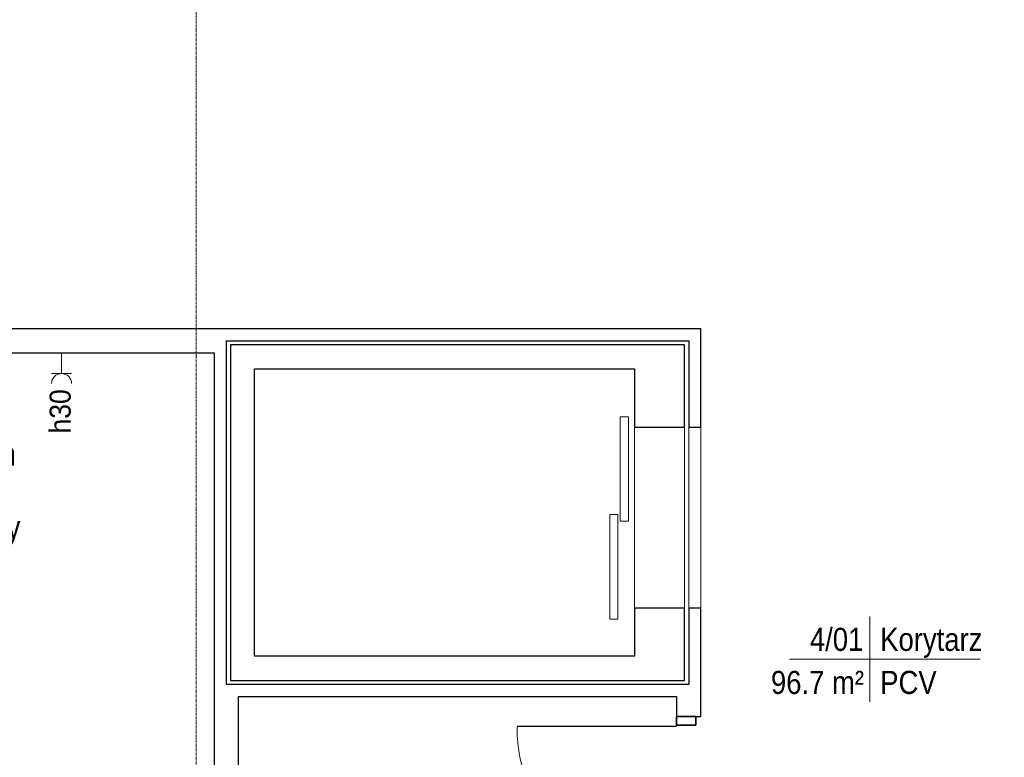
# Model space of a CAD drawing. Header units: millimetres. Extents: x -2286 to 43533, y -13832 to 14981.
# Tile 31 of 77: x 8005 to 12904, y 1093 to 4764. Entities that reach past the tile are written whole.
import ezdxf

# ---------------------------------------------------------------- set-up
doc = ezdxf.new("R2010")
doc.units = ezdxf.units.MM
doc.linetypes.add('Oś', pattern=[22.225, 12.7, -3.175, 3.175, -3.175])
for name, color, linetype, lineweight in [('A-AREA-IDEN', 2, 'Continuous', 18), ('A-DETL-GENF', 92, 'Continuous', 18), ('A-DETL-MEDM', 33, 'Continuous', 35), ('A-DETL-THIN', 151, 'Continuous', 18), ('A-DOOR', 31, 'Continuous', 25), ('A-DOOR-HDLN', 31, 'Continuous', 25), ('A-WALL', 113, 'Continuous', 25), ('E-ELE-QPM-IDEN', 2, 'Continuous', 18), ('E-ELEC-EQPM', 71, 'Continuous', 18), ('S-GRID', 1, 'Continuous', 18)]:
    doc.layers.add(name, color=color, linetype=linetype, lineweight=lineweight)
doc.styles.add('Arial_11', font='arial.ttf', dxfattribs={"width": 0.9, "height": 105})
doc.styles.add('Arial_4', font='arial.ttf', dxfattribs={"width": 0.85, "height": 115})

# ---------------------------------------------------------------- blocks, each defined once
blk = doc.blocks.new('OTWOR_DRZWIOWY_NIEZABUDOWANY - 90x205-1366424-4_piętro II PT - projektowany')
at = {"layer": 'A-DOOR-HDLN', "lineweight": 18}
for p, q in [((-450, 125), (450, 125)), ((-450, -125), (450, -125))]:
    blk.add_line(p, q, dxfattribs=at)
blk = doc.blocks.new('OTWOR_DRZWIOWY_NIEZABUDOWANY - 90x205-1366496-4_piętro II PT - projektowany')
at = {"layer": 'A-DOOR-HDLN', "lineweight": 18}
for p, q in [((-450, 30), (450, 30)), ((-450, -30), (450, -30))]:
    blk.add_line(p, q, dxfattribs=at)
blk = doc.blocks.new('DRZWI 1S - PPOŻ - Drzwi 80 - EI30 łazienkowe-1451273-4_piętro II PT - projektowany')
at = {"layer": 'A-DETL-GENF'}
for p, q in [((-450, 60), (-450, -35)), ((-407, 60), (-450, 60)), ((-407, -35), (-407, 60)), ((450, 60), (407, 60)), ((407, 60), (407, -35)), ((450, -35), (450, 60)), ((-450, -35), (-407, -35)), ((407, -35), (450, -35))]:
    blk.add_line(p, q, dxfattribs=at)
at = {"layer": 'A-DETL-MEDM'}
for p, q in [((-407, 60), (-450, 60)), ((-450, 60), (-450, -35)), ((-407, -35), (-407, 60)), ((407, -35), (407, 60)), ((407, 60), (450, 60)), ((450, 60), (450, -35)), ((-450, -35), (-407, -35)), ((450, -35), (407, -35))]:
    blk.add_line(p, q, dxfattribs=at)
at = {"layer": 'A-DOOR'}
blk.add_line((400, 60), (400, 853.9), dxfattribs=at)
at = {"layer": 'A-DOOR', "lineweight": 18}
blk.add_line((0, 285), (0, -285), dxfattribs=at)
blk.add_arc((400, 53.9), 800, 90, 179.5605, dxfattribs=at)
blk = doc.blocks.new('gniazdo elektryczne pojedyncze - 30-1470339-4_piętro II PT - projektowany')
at = {"layer": 'E-ELEC-EQPM'}
for p, q in [((175, 163.3), (75, 163.3)), ((125, 163.3), (125, 60))]:
    blk.add_line(p, q, dxfattribs=at)
blk.add_arc((125, 213.3), 50, 180, 0, dxfattribs=at)
blk = doc.blocks.new('METKA_POMIESZCZENIA1 - Rozbudowana - bez ramki-1409110-4_piętro II PT - projektowany')
at = {"layer": 'A-AREA-IDEN'}
for p, q in [((0, 4.25), (0, 0)), ((-8, 0), (11, 0)), ((0, 0), (0, -4.25))]:
    blk.add_line(p, q, dxfattribs=at)

msp = doc.modelspace()

# ---------------------------------------------------------------- linework, layer by layer
at = {"layer": 'A-DETL-THIN'}
for p, q in [((10993.3, 2787.8), (11033.3, 2787.8)), ((10993.3, 2267.8), (10993.3, 2787.8)), ((11033.3, 2787.8), (11033.3, 2267.8)), ((10940.8, 2301.3), (10940.8, 1781.3)), ((10980.8, 2301.3), (10940.8, 2301.3)), ((10980.8, 1781.3), (10980.8, 2301.3)), ((11033.3, 2267.8), (10993.3, 2267.8)), ((10940.8, 1781.3), (10980.8, 1781.3))]:
    msp.add_line(p, q, dxfattribs=at)
at = {"layer": 'A-WALL'}
for p, q in [((11393.3, 3226.2), (7573.3, 3226.2)), ((11393.3, 2736.2), (11393.3, 3226.2)), ((9033.3, 1456.2), (9033.3, 3166.2)), ((9033.3, 3166.2), (11333.3, 3166.2)), ((9053.3, 3146.2), (9053.3, 1476.2)), ((11313.3, 3146.2), (9053.3, 3146.2)), ((11313.3, 2736.2), (11313.3, 3146.2)), ((11333.3, 3166.2), (11333.3, 2736.2)), ((7573.3, 3106.2), (8973.3, 3106.2)), ((8973.3, 3106.2), (8973.3, 346.2)), ((9173.3, 1596.2), (9173.3, 3026.2)), ((9173.3, 3026.2), (11063.3, 3026.2)), ((11063.3, 3026.2), (11063.3, 2736.2)), ((11063.3, 2736.2), (11313.3, 2736.2)), ((11333.3, 2736.2), (11393.3, 2736.2)), ((11063.3, 1836.2), (11063.3, 1596.2)), ((11313.3, 1836.2), (11063.3, 1836.2)), ((11313.3, 1476.2), (11313.3, 1836.2)), ((11393.3, 1836.2), (11333.3, 1836.2)), ((11333.3, 1836.2), (11333.3, 1456.2)), ((11393.3, 1296.2), (11393.3, 1836.2)), ((11063.3, 1596.2), (9173.3, 1596.2)), ((9053.3, 1476.2), (11313.3, 1476.2)), ((11333.3, 1456.2), (9033.3, 1456.2)), ((9093.3, 1396.2), (11273.3, 1396.2)), ((9093.3, -343.8), (9093.3, 1396.2)), ((11273.3, 1396.2), (11273.3, 1296.2)), ((11368.3, 1296.2), (11393.3, 1296.2))]:
    msp.add_line(p, q, dxfattribs=at)
at = {"layer": 'S-GRID', "linetype": 'Oś'}
msp.add_line((8883.3, -13832), (8883.3, 14381.2), dxfattribs=at)

# ---------------------------------------------------------------- block references
at = {"layer": 'A-AREA-IDEN', "xscale": 49.99999999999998, "yscale": 49.99999999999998, "zscale": 49.99999999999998}
msp.add_blockref('METKA_POMIESZCZENIA1 - Rozbudowana - bez ramki-1409110-4_piętro II PT - projektowany', (12234.2, 1581), dxfattribs=at)
at = {"layer": 'A-DOOR'}
for name, p, rotation in [('OTWOR_DRZWIOWY_NIEZABUDOWANY - 90x205-1366424-4_piętro II PT - projektowany', (11188.3, 2286.2), 269.9999999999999), ('OTWOR_DRZWIOWY_NIEZABUDOWANY - 90x205-1366496-4_piętro II PT - projektowany', (11363.3, 2286.2), 269.9999999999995), ('DRZWI 1S - PPOŻ - Drzwi 80 - EI30 łazienkowe-1451273-4_piętro II PT - projektowany', (11333.3, 846.2), 90.00000000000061)]:
    msp.add_blockref(name, p, dxfattribs=dict(at, rotation=rotation))
at = {"layer": 'E-ELEC-EQPM', "rotation": 180}
msp.add_blockref('gniazdo elektryczne pojedyncze - 30-1470339-4_piętro II PT - projektowany', (8338.3, 3166.2), dxfattribs=at)

# ---------------------------------------------------------------- texts
at = {"layer": 'A-AREA-IDEN', "char_height": 115, "attachment_point": 1, "style": 'Arial_4'}
for s, insert, width in [('Magazyn', (7431.8, 2660.4), 660.991), ('aparatury', (7431.8, 2296.6), 691.656), ('4/01', (11936.6, 1737.7), 320.274), ('Korytarz', (12286.4, 1737.7), 606.477), ('96.7 m²', (11742.8, 1523.4), 555.369), ('PCV', (12286.4, 1523.4), 337.31)]:
    msp.add_mtext(s, dxfattribs=dict(at, insert=insert, width=width))
at = {"layer": 'E-ELE-QPM-IDEN', "insert": (8153.6, 2704.7), "char_height": 105, "width": 270.57, "attachment_point": 1, "rotation": 90, "style": 'Arial_11'}
msp.add_mtext('h30', dxfattribs=at)

doc.saveas('drawing.dxf')
